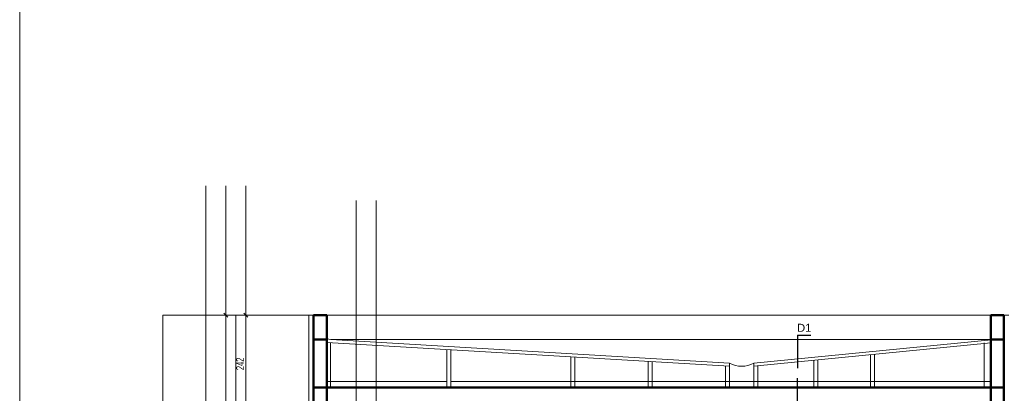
# Model space of a CAD drawing. Header units: millimetres. Extents: x 72202 to 304796, y 21658 to 519946.
# Tile 28 of 93: x 207753 to 210212, y 202254 to 203185. Entities that reach past the tile are written whole.
import ezdxf

# ---------------------------------------------------------------- set-up
doc = ezdxf.new("R2010")
doc.units = ezdxf.units.MM
doc.layers.get('Defpoints').update_dxf_attribs({"color": 3})
for name, color, linetype, lineweight in [('linia - cienka', 250, 'Continuous', 25), ('linia - gruba - projektowana', 170, 'Continuous', 50), ('LINIA CIENKA', 7, 'Continuous', 13), ('LINIA WYMIAROWANIE', 1, 'Continuous', 9), ('OPISY', 251, 'Continuous', 9)]:
    doc.layers.add(name, color=color, linetype=linetype, lineweight=lineweight)
doc.layers.add('LINIA-NIE DRUKOWAĆ', color=3, linetype='Continuous', lineweight=20, plot=False)
doc.styles.add('simplex', font='arial.ttf')
doc.styles.get("Standard").update_dxf_attribs({"font": 'ARIALN.TTF', "width": 0.75})
doc.dimstyles.new('sebek100', dxfattribs={"dimtxt": 17, "dimasz": 10, "dimexe": 10, "dimexo": 20, "dimgap": 4, "dimtad": 1, "dimrnd": 0.5, "dimtxsty": 'Standard', "dimblk": 'OBLIQUE', "dimcen": 8, "dimclre": 1, "dimazin": 0, "dimtm": 1e-09, "dimtfac": 1, "dimtix": 1, "dimtmove": 1, "dimatfit": 3, "dimldrblk": 'zas', "dimfxl": 0, "dimtolj": 2, "dimlwd": -1, "dimlwe": -1, "dimarcsym": 0})

# ---------------------------------------------------------------- blocks, each defined once
blk = doc.blocks.new('_Oblique')
at = {"color": 0, "linetype": 'ByBlock', "lineweight": -2}
blk.add_line((-0.5, -0.5), (0.5, 0.5), dxfattribs=at)
blk = doc.blocks.new('*D233')
at = {"layer": 'Defpoints', "color": 0, "lineweight": -3, "ltscale": 4}
for p in [(208317.8, 202448), (208503.5, 202448), (208503.5, 202206)]:
    blk.add_point(p, dxfattribs=at)
at = {"layer": 'LINIA WYMIAROWANIE', "ltscale": 4}
for p, q in [((208327.8, 202448), (208307.8, 202448)), ((208327.8, 202206), (208307.8, 202206))]:
    blk.add_line(p, q, dxfattribs=at)
at = {"layer": 'LINIA WYMIAROWANIE', "color": 0, "ltscale": 4}
blk.add_line((208317.8, 202206), (208317.8, 202448), dxfattribs=at)
at = {"layer": 'LINIA WYMIAROWANIE', "color": 0, "ltscale": 4, "xscale": 10, "yscale": 10, "zscale": 10}
for p, rotation in [((208317.8, 202448), 90), ((208317.8, 202206), 270)]:
    blk.add_blockref('_Oblique', p, dxfattribs=dict(at, rotation=rotation))
at = {"layer": 'LINIA WYMIAROWANIE', "color": 0, "lineweight": -3, "ltscale": 4, "insert": (208303.8, 202327), "char_height": 20, "attachment_point": 5, "rotation": 90}
blk.add_mtext('\\A2;242', dxfattribs=at)
blk = doc.blocks.new('zas')
blk = doc.blocks.new('*D234')
at = {"layer": 'Defpoints', "color": 0, "lineweight": -3, "ltscale": 4}
for p in [(208267.8, 202448), (208418.4, 202448), (208434.8, 201084)]:
    blk.add_point(p, dxfattribs=at)
at = {"layer": 'LINIA WYMIAROWANIE', "ltscale": 4}
for p, q in [((208277.8, 202448), (208257.8, 202448)), ((208277.8, 201084), (208257.8, 201084))]:
    blk.add_line(p, q, dxfattribs=at)
at = {"layer": 'LINIA WYMIAROWANIE', "color": 0, "ltscale": 4}
blk.add_line((208267.8, 201084), (208267.8, 202448), dxfattribs=at)
at = {"layer": 'LINIA WYMIAROWANIE', "color": 0, "ltscale": 4, "xscale": 10, "yscale": 10, "zscale": 10}
for p, rotation in [((208267.8, 202448), 90), ((208267.8, 201084), 270)]:
    blk.add_blockref('_Oblique', p, dxfattribs=dict(at, rotation=rotation))
at = {"layer": 'LINIA WYMIAROWANIE', "color": 0, "lineweight": -3, "ltscale": 4, "insert": (208253.6, 201766), "char_height": 20, "attachment_point": 5, "rotation": 90}
blk.add_mtext('\\A2;1364', dxfattribs=at)

msp = doc.modelspace()

# ---------------------------------------------------------------- linework, layer by layer
at = {"layer": 'linia - cienka'}
for p, q in [((209695.827, 202398.269), (209695.827, 202315.946)), ((209695.827, 202398.269), (209729.333, 202398.269)), ((209695.827, 202194.91), (209695.827, 202291.093))]:
    msp.add_line(p, q, dxfattribs=at)
at = {"layer": 'linia - gruba - projektowana'}
for p, q in [((208520.07, 202448.042), (208486.877, 202448.042)), ((208486.877, 202448.042), (208486.877, 202206.042)), ((208520.07, 202206.042), (208520.07, 202448.042)), ((210210.773, 202448.042), (210178.292, 202448.042)), ((210178.292, 202448.042), (210178.292, 202388.042)), ((210211.292, 200839.042), (210211.292, 202448.042)), ((208486.877, 202388.042), (208520.07, 202388.042)), ((210178.292, 200839.042), (210178.292, 202388.042)), ((210178.292, 202388.042), (210211.292, 202388.042)), ((208486.877, 202268.042), (210211.292, 202268.042))]:
    msp.add_line(p, q, dxfattribs=at)
at = {"layer": 'LINIA CIENKA'}
for p, q in [((208110.967, 201084.042), (208110.967, 202448.042)), ((208475.047, 202448.042), (208110.967, 202448.042)), ((208293.106, 201084.042), (208293.106, 202448.042)), ((208486.877, 202448.042), (208475.047, 202448.042)), ((208475.047, 202448.042), (208475.047, 201100.917)), ((210194.532, 202448.042), (208520.07, 202448.042)), ((210210.773, 202448.042), (210223.292, 202448.042)), ((208520.07, 202389.022), (208530.07, 202388.042)), ((208520.07, 202268.042), (208520.07, 202388.042)), ((209525.879, 202321.056), (208520.07, 202380.62)), ((208529.597, 202268.809), (208529.597, 202380.203)), ((208530.07, 202388.042), (210188.292, 202388.042)), ((209526.352, 202329.042), (208530.07, 202388.042)), ((209586.352, 202329.042), (210188.292, 202388.042)), ((209587.133, 202321.08), (210178.292, 202379.024)), ((210162.052, 202268.042), (210162.052, 202379.436)), ((210178.292, 202387.062), (210178.292, 202268.042)), ((210178.292, 202379.024), (210178.292, 202268.042)), ((208820.07, 202362.262), (208820.07, 202268.042)), ((208830.07, 202268.042), (208830.07, 202361.67)), ((209130.07, 202344.496), (209130.07, 202268.042)), ((209140.07, 202268.042), (209140.07, 202343.904)), ((209323.211, 202333.058), (209323.211, 202268.042)), ((209333.211, 202268.042), (209333.211, 202332.466)), ((209526.352, 202268.042), (209526.352, 202329.042)), ((209526.352, 202268.042), (209526.352, 202329.042)), ((209586.352, 202268.042), (209586.352, 202329.042)), ((209586.352, 202329.042), (209586.352, 202268.042)), ((209736.352, 202335.706), (209736.352, 202268.042)), ((209746.352, 202268.042), (209746.352, 202336.687)), ((209878.292, 202349.619), (209878.292, 202268.042)), ((209888.292, 202268.042), (209888.292, 202350.599)), ((209516.352, 202321.62), (209516.352, 202268.042)), ((209596.352, 202268.042), (209596.352, 202321.984)), ((208520.07, 202283.042), (208820.07, 202283.042)), ((208962.01, 202283.042), (208830.07, 202283.042)), ((208962.01, 202283.042), (210178.292, 202283.042)), ((208530.07, 202268.042), (208520.07, 202268.042))]:
    msp.add_line(p, q, dxfattribs=at)
msp.add_lwpolyline([(207753.292, 200489.042), (207753.292, 203316.491), (211583.292, 203316.491), (211583.292, 200489.042)], close=True, dxfattribs=at)
msp.add_arc((209556.352, 202381.292), 60.25, 240.137166, 299.862834, dxfattribs=at)
at = {"layer": 'LINIA WYMIAROWANIE', "lineweight": -3, "ltscale": 1.2}
for p, q in [((210211.292, 202388.042), (210211.292, 202448.042)), ((210168.292, 202387.45), (210168.292, 202388.042))]:
    msp.add_line(p, q, dxfattribs=at)
at = {"layer": 'LINIA-NIE DRUKOWAĆ'}
for p, q in [((208217.818, 200694.042), (208217.818, 202771.022)), ((208267.818, 200694.042), (208267.818, 202771.022)), ((208317.818, 200694.042), (208317.818, 202771.022)), ((208593.728, 200657.542), (208593.728, 202734.522)), ((208643.728, 200657.542), (208643.728, 202734.522))]:
    msp.add_line(p, q, dxfattribs=at)

# ---------------------------------------------------------------- texts
at = {"layer": 'OPISY', "insert": (209712.58, 202416.849), "char_height": 20, "width": 33.50597, "attachment_point": 5, "style": 'simplex'}
msp.add_mtext('D1', dxfattribs=at)

# ---------------------------------------------------------------- dimensions: what is measured, and where the dimension line sits
at = {"layer": 'LINIA WYMIAROWANIE', "lineweight": -3, "ltscale": 4}
for base, p1, p2, picture, middle in [((208267.818, 202448.042), (208434.754, 201084.042), (208418.411, 202448.042), '*D234', (208253.607, 201766.042)), ((208317.818, 202448.042), (208503.473, 202206.042), (208503.473, 202448.042), '*D233', (208303.777, 202327.042))]:
    dim = msp.add_linear_dim(base=base, p1=p1, p2=p2, angle=90, dimstyle='sebek100', override={"dimtxt": 20, "dimrnd": 0, "dimclre": 256, "dimtfill": 1, "dimarcsym": 2}, dxfattribs=at)
    dim.commit()
    dim.dimension.update_dxf_attribs({"geometry": picture, "text_midpoint": middle})

doc.saveas('drawing.dxf')
